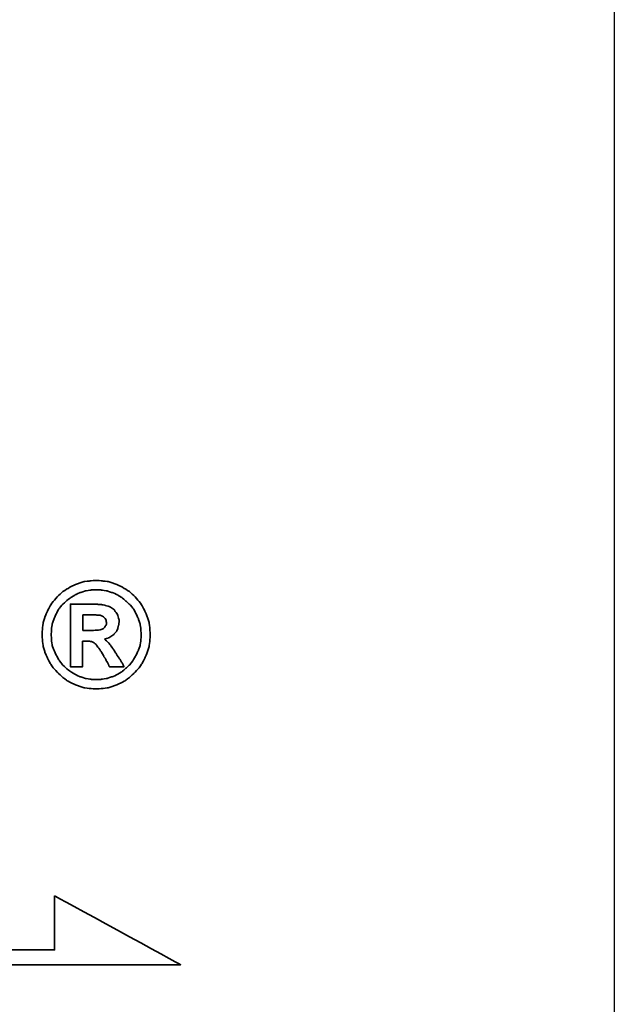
# Model space of a CAD drawing. Header units: millimetres. Extents: x 919 to 1303, y -220 to -56.
# Tile 46 of 48: x 1238.49 to 1247.64, y -177.45 to -162.3. Entities that reach past the tile are written whole.
import ezdxf

# ---------------------------------------------------------------- set-up
doc = ezdxf.new("R2010")
doc.units = ezdxf.units.MM
for name, color, linetype in [('DIM', 4, 'CONTINUOUS'), ('layer 1', 7, 'CONTINUOUS'), ('OUT', 3, 'CONTINUOUS')]:
    doc.layers.add(name, color=color, linetype=linetype)

# ---------------------------------------------------------------- blocks, each defined once
blk = doc.blocks.new('TBI MOTION logo(完整正式版)')
at = {"layer": 'layer 1', "color": 22, "lineweight": 35}
for points, knots in [([(81.20634, 4.98624), (81.20634, 4.98624), (81.18649, 5.32862), (81.18649, 5.32862), (81.18649, 5.32862), (81.18649, 5.32862), (81.13886, 5.66206), (81.13886, 5.66206), (81.13886, 5.66206), (81.13886, 5.66206), (81.04359, 5.97764), (81.04359, 5.97764), (81.04359, 5.97764), (81.04359, 5.97764), (80.91061, 6.29124), (80.91061, 6.29124), (80.91061, 6.29124), (80.91061, 6.29124), (80.75778, 6.58697), (80.75778, 6.58697), (80.75778, 6.58697), (80.75778, 6.58697), (80.5593, 6.85294), (80.5593, 6.85294), (80.5593, 6.85294), (80.5593, 6.85294), (80.33105, 7.1189), (80.33105, 7.1189), (80.33105, 7.1189), (80.33105, 7.1189), (80.09287, 7.33921), (80.09287, 7.33921), (80.09287, 7.33921), (80.09287, 7.33921), (79.815, 7.51982), (79.815, 7.51982), (79.815, 7.51982), (79.815, 7.51982), (79.51133, 7.69051), (79.51133, 7.69051), (79.51133, 7.69051), (79.51133, 7.69051), (79.19773, 7.8235), (79.19773, 7.8235), (79.19773, 7.8235), (79.19773, 7.8235), (78.88215, 7.91877), (78.88215, 7.91877), (78.88215, 7.91877), (78.88215, 7.91877), (78.54871, 7.95846), (78.54871, 7.95846), (78.54871, 7.95846), (78.54871, 7.95846), (78.21526, 7.98625), (78.21526, 7.98625), (78.21526, 7.98625), (78.21526, 7.98625), (77.87388, 7.95846), (77.87388, 7.95846), (77.87388, 7.95846), (77.87388, 7.95846), (77.54044, 7.91877), (77.54044, 7.91877), (77.54044, 7.91877), (77.54044, 7.91877), (77.22485, 7.8235), (77.22485, 7.8235), (77.22485, 7.8235), (77.22485, 7.8235), (76.91027, 7.69051), (76.91027, 7.69051), (76.91027, 7.69051), (76.91027, 7.69051), (76.6056, 7.51982), (76.6056, 7.51982), (76.6056, 7.51982), (76.6056, 7.51982), (76.32972, 7.33921), (76.32972, 7.33921), (76.32972, 7.33921), (76.32972, 7.33921), (76.09154, 7.1189), (76.09154, 7.1189), (76.09154, 7.1189), (76.09154, 7.1189), (75.86329, 6.85294), (75.86329, 6.85294), (75.86329, 6.85294), (75.86329, 6.85294), (75.66382, 6.58697), (75.66382, 6.58697), (75.66382, 6.58697), (75.66382, 6.58697), (75.51099, 6.29124), (75.51099, 6.29124), (75.51099, 6.29124), (75.51099, 6.29124), (75.37702, 5.97764), (75.37702, 5.97764), (75.37702, 5.97764), (75.37702, 5.97764), (75.28175, 5.66206), (75.28175, 5.66206), (75.28175, 5.66206), (75.28175, 5.66206), (75.23411, 5.32862), (75.23411, 5.32862), (75.23411, 5.32862), (75.23411, 5.32862), (75.21625, 4.98624), (75.21625, 4.98624), (75.21625, 4.98624), (75.21625, 4.98624), (75.23411, 4.6528), (75.23411, 4.6528), (75.23411, 4.6528), (75.23411, 4.6528), (75.28175, 4.32035), (75.28175, 4.32035), (75.28175, 4.32035), (75.28175, 4.32035), (75.37702, 3.99583), (75.37702, 3.99583), (75.37702, 3.99583), (75.37702, 3.99583), (75.51099, 3.68224), (75.51099, 3.68224), (75.51099, 3.68224), (75.51099, 3.68224), (75.66382, 3.38749), (75.66382, 3.38749), (75.66382, 3.38749), (75.66382, 3.38749), (75.86329, 3.10963), (75.86329, 3.10963), (75.86329, 3.10963), (75.86329, 3.10963), (76.09154, 2.87145), (76.09154, 2.87145), (76.09154, 2.87145), (76.09154, 2.87145), (76.32972, 2.6432), (76.32972, 2.6432), (76.32972, 2.6432), (76.32972, 2.6432), (76.6056, 2.43381), (76.6056, 2.43381), (76.6056, 2.43381), (76.6056, 2.43381), (76.91027, 2.27205), (76.91027, 2.27205), (76.91027, 2.27205), (76.91027, 2.27205), (77.22485, 2.13906), (77.22485, 2.13906), (77.22485, 2.13906), (77.22485, 2.13906), (77.54044, 2.0438), (77.54044, 2.0438), (77.54044, 2.0438), (77.54044, 2.0438), (77.87388, 1.99616), (77.87388, 1.99616), (77.87388, 1.99616), (77.87388, 1.99616), (78.21526, 1.97631), (78.21526, 1.97631), (78.21526, 1.97631), (78.21526, 1.97631), (78.54871, 1.99616), (78.54871, 1.99616), (78.54871, 1.99616), (78.54871, 1.99616), (78.88215, 2.0438), (78.88215, 2.0438), (78.88215, 2.0438), (78.88215, 2.0438), (79.19773, 2.13906), (79.19773, 2.13906), (79.19773, 2.13906), (79.19773, 2.13906), (79.51133, 2.27205), (79.51133, 2.27205), (79.51133, 2.27205), (79.51133, 2.27205), (79.815, 2.43381), (79.815, 2.43381), (79.815, 2.43381), (79.815, 2.43381), (80.09287, 2.6432), (80.09287, 2.6432), (80.09287, 2.6432), (80.09287, 2.6432), (80.33105, 2.87145), (80.33105, 2.87145), (80.33105, 2.87145), (80.33105, 2.87145), (80.5593, 3.10963), (80.5593, 3.10963), (80.5593, 3.10963), (80.5593, 3.10963), (80.75778, 3.38749), (80.75778, 3.38749), (80.75778, 3.38749), (80.75778, 3.38749), (80.91061, 3.68224), (80.91061, 3.68224), (80.91061, 3.68224), (80.91061, 3.68224), (81.04359, 3.99583), (81.04359, 3.99583), (81.04359, 3.99583), (81.04359, 3.99583), (81.13886, 4.32035), (81.13886, 4.32035), (81.13886, 4.32035), (81.13886, 4.32035), (81.18649, 4.6528), (81.18649, 4.6528), (81.18649, 4.6528), (81.18649, 4.6528), (81.20634, 4.98624), (81.20634, 4.98624)], [0, 0, 0, 0, 0.01785714, 0.01785714, 0.01785714, 0.01785715, 0.03571429, 0.03571429, 0.03571429, 0.0357143, 0.05357143, 0.05357143, 0.05357143, 0.05357144, 0.07142857, 0.07142857, 0.07142857, 0.07142858, 0.08928571, 0.08928571, 0.08928571, 0.08928572, 0.10714286, 0.10714286, 0.10714286, 0.10714287, 0.125, 0.125, 0.125, 0.12500001, 0.14285714, 0.14285714, 0.14285714, 0.14285715, 0.16071429, 0.16071429, 0.16071429, 0.1607143, 0.17857143, 0.17857143, 0.17857143, 0.17857144, 0.19642857, 0.19642857, 0.19642857, 0.19642858, 0.21428571, 0.21428571, 0.21428571, 0.21428572, 0.23214286, 0.23214286, 0.23214286, 0.23214287, 0.25, 0.25, 0.25, 0.25000001, 0.26785714, 0.26785714, 0.26785714, 0.26785715, 0.28571429, 0.28571429, 0.28571429, 0.2857143, 0.30357143, 0.30357143, 0.30357143, 0.30357144, 0.32142857, 0.32142857, 0.32142857, 0.32142858, 0.33928571, 0.33928571, 0.33928571, 0.33928572, 0.35714286, 0.35714286, 0.35714286, 0.35714287, 0.375, 0.375, 0.375, 0.37500001, 0.39285714, 0.39285714, 0.39285714, 0.39285715, 0.41071429, 0.41071429, 0.41071429, 0.4107143, 0.42857143, 0.42857143, 0.42857143, 0.42857144, 0.44642857, 0.44642857, 0.44642857, 0.44642858, 0.46428571, 0.46428571, 0.46428571, 0.46428572, 0.48214286, 0.48214286, 0.48214286, 0.48214287, 0.5, 0.5, 0.5, 0.50000001, 0.51785714, 0.51785714, 0.51785714, 0.51785715, 0.53571429, 0.53571429, 0.53571429, 0.5357143, 0.55357143, 0.55357143, 0.55357143, 0.55357144, 0.57142857, 0.57142857, 0.57142857, 0.57142858, 0.58928571, 0.58928571, 0.58928571, 0.58928572, 0.60714286, 0.60714286, 0.60714286, 0.60714287, 0.625, 0.625, 0.625, 0.62500001, 0.64285714, 0.64285714, 0.64285714, 0.64285715, 0.66071429, 0.66071429, 0.66071429, 0.6607143, 0.67857143, 0.67857143, 0.67857143, 0.67857144, 0.69642857, 0.69642857, 0.69642857, 0.69642858, 0.71428571, 0.71428571, 0.71428571, 0.71428572, 0.73214286, 0.73214286, 0.73214286, 0.73214287, 0.75, 0.75, 0.75, 0.75000001, 0.76785714, 0.76785714, 0.76785714, 0.76785715, 0.78571429, 0.78571429, 0.78571429, 0.7857143, 0.80357143, 0.80357143, 0.80357143, 0.80357144, 0.82142857, 0.82142857, 0.82142857, 0.82142858, 0.83928571, 0.83928571, 0.83928571, 0.83928572, 0.85714286, 0.85714286, 0.85714286, 0.85714287, 0.875, 0.875, 0.875, 0.87500001, 0.89285714, 0.89285714, 0.89285714, 0.89285715, 0.91071429, 0.91071429, 0.91071429, 0.9107143, 0.92857143, 0.92857143, 0.92857143, 0.92857144, 0.94642857, 0.94642857, 0.94642857, 0.94642858, 0.96428571, 0.96428571, 0.96428571, 0.96428572, 0.98214286, 0.98214286, 0.98214286, 0.98214287, 1, 1, 1, 1]), ([(80.71014, 4.98624), (80.71014, 4.98624), (80.69129, 5.29091), (80.69129, 5.29091), (80.69129, 5.29091), (80.69129, 5.29091), (80.64464, 5.57672), (80.64464, 5.57672), (80.64464, 5.57672), (80.64464, 5.57672), (80.54937, 5.87245), (80.54937, 5.87245), (80.54937, 5.87245), (80.54937, 5.87245), (80.41639, 6.14833), (80.41639, 6.14833), (80.41639, 6.14833), (80.41639, 6.14833), (80.27349, 6.41429), (80.27349, 6.41429), (80.27349, 6.41429), (80.27349, 6.41429), (80.08295, 6.64255), (80.08295, 6.64255), (80.08295, 6.64255), (80.08295, 6.64255), (79.86264, 6.84301), (79.86264, 6.84301), (79.86264, 6.84301), (79.86264, 6.84301), (79.63439, 7.03355), (79.63439, 7.03355), (79.63439, 7.03355), (79.63439, 7.03355), (79.37835, 7.1963), (79.37835, 7.1963), (79.37835, 7.1963), (79.37835, 7.1963), (79.10246, 7.30944), (79.10246, 7.30944), (79.10246, 7.30944), (79.10246, 7.30944), (78.81665, 7.40471), (78.81665, 7.40471), (78.81665, 7.40471), (78.81665, 7.40471), (78.511, 7.45234), (78.511, 7.45234), (78.511, 7.45234), (78.511, 7.45234), (78.21526, 7.47219), (78.21526, 7.47219), (78.21526, 7.47219), (78.21526, 7.47219), (77.9106, 7.45234), (77.9106, 7.45234), (77.9106, 7.45234), (77.9106, 7.45234), (77.61685, 7.40471), (77.61685, 7.40471), (77.61685, 7.40471), (77.61685, 7.40471), (77.32012, 7.30944), (77.32012, 7.30944), (77.32012, 7.30944), (77.32012, 7.30944), (77.06309, 7.1963), (77.06309, 7.1963), (77.06309, 7.1963), (77.06309, 7.1963), (76.80606, 7.03355), (76.80606, 7.03355), (76.80606, 7.03355), (76.80606, 7.03355), (76.55797, 6.84301), (76.55797, 6.84301), (76.55797, 6.84301), (76.55797, 6.84301), (76.34063, 6.64255), (76.34063, 6.64255), (76.34063, 6.64255), (76.34063, 6.64255), (76.1491, 6.41429), (76.1491, 6.41429), (76.1491, 6.41429), (76.1491, 6.41429), (76.0062, 6.14833), (76.0062, 6.14833), (76.0062, 6.14833), (76.0062, 6.14833), (75.88314, 5.87245), (75.88314, 5.87245), (75.88314, 5.87245), (75.88314, 5.87245), (75.77794, 5.57672), (75.77794, 5.57672), (75.77794, 5.57672), (75.77794, 5.57672), (75.73924, 5.29091), (75.73924, 5.29091), (75.73924, 5.29091), (75.73924, 5.29091), (75.72039, 4.98624), (75.72039, 4.98624), (75.72039, 4.98624), (75.72039, 4.98624), (75.73924, 4.67165), (75.73924, 4.67165), (75.73924, 4.67165), (75.73924, 4.67165), (75.77794, 4.37791), (75.77794, 4.37791), (75.77794, 4.37791), (75.77794, 4.37791), (75.88314, 4.10102), (75.88314, 4.10102), (75.88314, 4.10102), (75.88314, 4.10102), (76.0062, 3.83407), (76.0062, 3.83407), (76.0062, 3.83407), (76.0062, 3.83407), (76.15902, 3.56811), (76.15902, 3.56811), (76.15902, 3.56811), (76.15902, 3.56811), (76.34063, 3.32001), (76.34063, 3.32001), (76.34063, 3.32001), (76.34063, 3.32001), (76.55797, 3.11955), (76.55797, 3.11955), (76.55797, 3.11955), (76.55797, 3.11955), (76.80606, 2.92901), (76.80606, 2.92901), (76.80606, 2.92901), (76.80606, 2.92901), (77.06309, 2.76725), (77.06309, 2.76725), (77.06309, 2.76725), (77.06309, 2.76725), (77.32012, 2.65412), (77.32012, 2.65412), (77.32012, 2.65412), (77.32012, 2.65412), (77.61685, 2.55786), (77.61685, 2.55786), (77.61685, 2.55786), (77.61685, 2.55786), (77.9106, 2.51022), (77.9106, 2.51022), (77.9106, 2.51022), (77.9106, 2.51022), (78.21526, 2.49137), (78.21526, 2.49137), (78.21526, 2.49137), (78.21526, 2.49137), (78.511, 2.51022), (78.511, 2.51022), (78.511, 2.51022), (78.511, 2.51022), (78.81665, 2.55786), (78.81665, 2.55786), (78.81665, 2.55786), (78.81665, 2.55786), (79.10246, 2.65412), (79.10246, 2.65412), (79.10246, 2.65412), (79.10246, 2.65412), (79.37835, 2.76725), (79.37835, 2.76725), (79.37835, 2.76725), (79.37835, 2.76725), (79.63439, 2.92901), (79.63439, 2.92901), (79.63439, 2.92901), (79.63439, 2.92901), (79.86264, 3.11955), (79.86264, 3.11955), (79.86264, 3.11955), (79.86264, 3.11955), (80.08295, 3.32001), (80.08295, 3.32001), (80.08295, 3.32001), (80.08295, 3.32001), (80.26356, 3.56811), (80.26356, 3.56811), (80.26356, 3.56811), (80.26356, 3.56811), (80.41639, 3.83407), (80.41639, 3.83407), (80.41639, 3.83407), (80.41639, 3.83407), (80.54937, 4.10102), (80.54937, 4.10102), (80.54937, 4.10102), (80.54937, 4.10102), (80.64464, 4.37791), (80.64464, 4.37791), (80.64464, 4.37791), (80.64464, 4.37791), (80.69129, 4.67165), (80.69129, 4.67165), (80.69129, 4.67165), (80.69129, 4.67165), (80.71014, 4.98624), (80.71014, 4.98624)], [0, 0, 0, 0, 0.01923077, 0.01923077, 0.01923077, 0.01923078, 0.03846154, 0.03846154, 0.03846154, 0.03846155, 0.05769231, 0.05769231, 0.05769231, 0.05769232, 0.07692308, 0.07692308, 0.07692308, 0.07692309, 0.09615385, 0.09615385, 0.09615385, 0.09615386, 0.11538462, 0.11538462, 0.11538462, 0.11538463, 0.13461538, 0.13461538, 0.13461538, 0.13461539, 0.15384615, 0.15384615, 0.15384615, 0.15384616, 0.17307692, 0.17307692, 0.17307692, 0.17307693, 0.19230769, 0.19230769, 0.19230769, 0.1923077, 0.21153846, 0.21153846, 0.21153846, 0.21153847, 0.23076923, 0.23076923, 0.23076923, 0.23076924, 0.25, 0.25, 0.25, 0.25000001, 0.26923077, 0.26923077, 0.26923077, 0.26923078, 0.28846154, 0.28846154, 0.28846154, 0.28846155, 0.30769231, 0.30769231, 0.30769231, 0.30769232, 0.32692308, 0.32692308, 0.32692308, 0.32692309, 0.34615385, 0.34615385, 0.34615385, 0.34615386, 0.36538462, 0.36538462, 0.36538462, 0.36538463, 0.38461538, 0.38461538, 0.38461538, 0.38461539, 0.40384615, 0.40384615, 0.40384615, 0.40384616, 0.42307692, 0.42307692, 0.42307692, 0.42307693, 0.44230769, 0.44230769, 0.44230769, 0.4423077, 0.46153846, 0.46153846, 0.46153846, 0.46153847, 0.48076923, 0.48076923, 0.48076923, 0.48076924, 0.5, 0.5, 0.5, 0.50000001, 0.51923077, 0.51923077, 0.51923077, 0.51923078, 0.53846154, 0.53846154, 0.53846154, 0.53846155, 0.55769231, 0.55769231, 0.55769231, 0.55769232, 0.57692308, 0.57692308, 0.57692308, 0.57692309, 0.59615385, 0.59615385, 0.59615385, 0.59615386, 0.61538462, 0.61538462, 0.61538462, 0.61538463, 0.63461538, 0.63461538, 0.63461538, 0.63461539, 0.65384615, 0.65384615, 0.65384615, 0.65384616, 0.67307692, 0.67307692, 0.67307692, 0.67307693, 0.69230769, 0.69230769, 0.69230769, 0.6923077, 0.71153846, 0.71153846, 0.71153846, 0.71153847, 0.73076923, 0.73076923, 0.73076923, 0.73076924, 0.75, 0.75, 0.75, 0.75000001, 0.76923077, 0.76923077, 0.76923077, 0.76923078, 0.78846154, 0.78846154, 0.78846154, 0.78846155, 0.80769231, 0.80769231, 0.80769231, 0.80769232, 0.82692308, 0.82692308, 0.82692308, 0.82692309, 0.84615385, 0.84615385, 0.84615385, 0.84615386, 0.86538462, 0.86538462, 0.86538462, 0.86538463, 0.88461538, 0.88461538, 0.88461538, 0.88461539, 0.90384615, 0.90384615, 0.90384615, 0.90384616, 0.92307692, 0.92307692, 0.92307692, 0.92307693, 0.94230769, 0.94230769, 0.94230769, 0.9423077, 0.96153846, 0.96153846, 0.96153846, 0.96153847, 0.98076923, 0.98076923, 0.98076923, 0.98076924, 1, 1, 1, 1]), ([(76.78721, 3.2823), (76.78721, 3.2823), (76.78721, 3.32001), (76.78721, 3.32001), (76.78721, 3.32001), (76.78721, 3.32001), (76.78721, 3.42422), (76.78721, 3.42422), (76.78721, 3.42422), (76.78721, 3.42422), (76.78721, 3.59689), (76.78721, 3.59689), (76.78721, 3.59689), (76.78721, 3.59689), (76.78721, 3.80529), (76.78721, 3.80529), (76.78721, 3.80529), (76.78721, 3.80529), (76.78721, 4.0524), (76.78721, 4.0524), (76.78721, 4.0524), (76.78721, 4.0524), (76.78721, 4.32035), (76.78721, 4.32035), (76.78721, 4.32035), (76.78721, 4.32035), (76.78721, 4.92868), (76.78721, 4.92868), (76.78721, 4.92868), (76.78721, 4.92868), (76.78721, 5.53801), (76.78721, 5.53801), (76.78721, 5.53801), (76.78721, 5.53801), (76.78721, 5.82482), (76.78721, 5.82482), (76.78721, 5.82482), (76.78721, 5.82482), (76.78721, 6.07291), (76.78721, 6.07291), (76.78721, 6.07291), (76.78721, 6.07291), (76.78721, 6.30017), (76.78721, 6.30017), (76.78721, 6.30017), (76.78721, 6.30017), (76.78721, 6.45399), (76.78721, 6.45399), (76.78721, 6.45399), (76.78721, 6.45399), (76.78721, 6.5572), (76.78721, 6.5572), (76.78721, 6.5572), (76.78721, 6.5572), (76.78721, 6.59689), (76.78721, 6.59689), (76.78721, 6.59689), (76.78721, 6.59689), (76.78721, 6.67232), (76.78721, 6.67232), (76.78721, 6.67232), (76.78721, 6.67232), (76.8537, 6.67232), (76.8537, 6.67232), (76.8537, 6.67232), (76.8537, 6.67232), (76.87355, 6.67232), (76.87355, 6.67232), (76.87355, 6.67232), (76.87355, 6.67232), (76.91027, 6.67232), (76.91027, 6.67232), (76.91027, 6.67232), (76.91027, 6.67232), (77.04424, 6.67232), (77.04424, 6.67232), (77.04424, 6.67232), (77.04424, 6.67232), (77.22485, 6.67232), (77.22485, 6.67232), (77.22485, 6.67232), (77.22485, 6.67232), (77.43524, 6.67232), (77.43524, 6.67232), (77.43524, 6.67232), (77.43524, 6.67232), (77.65357, 6.67232), (77.65357, 6.67232), (77.65357, 6.67232), (77.65357, 6.67232), (77.82625, 6.67232), (77.82625, 6.67232), (77.82625, 6.67232), (77.82625, 6.67232), (77.94037, 6.67232), (77.94037, 6.67232), (77.94037, 6.67232), (77.94037, 6.67232), (77.97709, 6.67232), (77.97709, 6.67232), (77.97709, 6.67232), (77.97709, 6.67232), (77.99694, 6.67232), (77.99694, 6.67232), (77.99694, 6.67232), (77.99694, 6.67232), (78.00686, 6.67232), (78.00686, 6.67232), (78.00686, 6.67232), (78.00686, 6.67232), (78.28275, 6.6624), (78.28275, 6.6624), (78.28275, 6.6624), (78.28275, 6.6624), (78.50107, 6.64255), (78.50107, 6.64255), (78.50107, 6.64255), (78.50107, 6.64255), (78.511, 6.64255), (78.511, 6.64255), (78.511, 6.64255), (78.511, 6.64255), (78.70154, 6.61476), (78.70154, 6.61476), (78.70154, 6.61476), (78.70154, 6.61476), (78.70154, 6.60483), (78.70154, 6.60483), (78.70154, 6.60483), (78.70154, 6.60483), (78.86429, 6.56713), (78.86429, 6.56713), (78.86429, 6.56713), (78.86429, 6.56713), (78.87223, 6.56713), (78.87223, 6.56713), (78.87223, 6.56713), (78.87223, 6.56713), (78.99727, 6.51056), (78.99727, 6.51056), (78.99727, 6.51056), (78.99727, 6.51056), (79.00719, 6.51056), (79.00719, 6.51056), (79.00719, 6.51056), (79.00719, 6.51056), (79.00719, 6.50162), (79.00719, 6.50162), (79.00719, 6.50162), (79.00719, 6.50162), (79.1104, 6.43415), (79.1104, 6.43415), (79.1104, 6.43415), (79.1104, 6.43415), (79.12132, 6.43415), (79.12132, 6.43415), (79.12132, 6.43415), (79.12132, 6.43415), (79.22552, 6.34781), (79.22552, 6.34781), (79.22552, 6.34781), (79.22552, 6.34781), (79.23544, 6.33888), (79.23544, 6.33888), (79.23544, 6.33888), (79.23544, 6.33888), (79.23544, 6.32895), (79.23544, 6.32895), (79.23544, 6.32895), (79.23544, 6.32895), (79.31087, 6.21483), (79.31087, 6.21483), (79.31087, 6.21483), (79.31087, 6.21483), (79.38629, 6.1007), (79.38629, 6.1007), (79.38629, 6.1007), (79.38629, 6.1007), (79.3972, 6.1007), (79.3972, 6.1007), (79.3972, 6.1007), (79.3972, 6.1007), (79.3972, 6.09078), (79.3972, 6.09078), (79.3972, 6.09078), (79.3972, 6.09078), (79.43392, 5.97764), (79.43392, 5.97764), (79.43392, 5.97764), (79.43392, 5.97764), (79.43392, 5.96772), (79.43392, 5.96772), (79.43392, 5.96772), (79.43392, 5.96772), (79.47362, 5.83474), (79.47362, 5.83474), (79.47362, 5.83474), (79.47362, 5.83474), (79.48156, 5.82482), (79.48156, 5.82482), (79.48156, 5.82482), (79.48156, 5.82482), (79.48156, 5.69977), (79.48156, 5.69977), (79.48156, 5.69977), (79.48156, 5.69977), (79.48156, 5.69183), (79.48156, 5.69183), (79.48156, 5.69183), (79.48156, 5.69183), (79.4637, 5.51915), (79.4637, 5.51915), (79.4637, 5.51915), (79.4637, 5.51915), (79.4637, 5.51122), (79.4637, 5.51122), (79.4637, 5.51122), (79.4637, 5.51122), (79.45377, 5.51122), (79.45377, 5.51122), (79.45377, 5.51122), (79.45377, 5.51122), (79.41507, 5.34847), (79.41507, 5.34847), (79.41507, 5.34847), (79.41507, 5.34847), (79.41507, 5.33854), (79.41507, 5.33854), (79.41507, 5.33854), (79.41507, 5.33854), (79.41507, 5.32862), (79.41507, 5.32862), (79.41507, 5.32862), (79.41507, 5.32862), (79.33865, 5.16785), (79.33865, 5.16785), (79.33865, 5.16785), (79.33865, 5.16785), (79.33071, 5.15693), (79.33071, 5.15693), (79.33071, 5.15693), (79.33071, 5.15693), (79.2156, 5.02495), (79.2156, 5.02495), (79.2156, 5.02495), (79.2156, 5.02495), (79.20567, 5.01502), (79.20567, 5.01502), (79.20567, 5.01502), (79.20567, 5.01502), (79.05483, 4.89991), (79.05483, 4.89991), (79.05483, 4.89991), (79.05483, 4.89991), (79.04491, 4.89197), (79.04491, 4.89197), (79.04491, 4.89197), (79.04491, 4.89197), (78.89208, 4.7967), (78.89208, 4.7967), (78.89208, 4.7967), (78.89208, 4.7967), (78.88215, 4.7967), (78.88215, 4.7967), (78.88215, 4.7967), (78.88215, 4.7967), (78.69161, 4.73913), (78.69161, 4.73913), (78.69161, 4.73913), (78.69161, 4.73913), (78.68169, 4.73913), (78.68169, 4.73913), (78.68169, 4.73913), (78.68169, 4.73913), (78.68169, 4.72921), (78.68169, 4.72921), (78.68169, 4.72921), (78.68169, 4.72921), (78.78688, 4.63394), (78.78688, 4.63394), (78.78688, 4.63394), (78.78688, 4.63394), (78.902, 4.52875), (78.902, 4.52875), (78.902, 4.52875), (78.902, 4.52875), (78.91093, 4.52081), (78.91093, 4.52081), (78.91093, 4.52081), (78.91093, 4.52081), (79.02506, 4.36798), (79.02506, 4.36798), (79.02506, 4.36798), (79.02506, 4.36798), (79.1501, 4.1953), (79.1501, 4.1953), (79.1501, 4.1953), (79.1501, 4.1953), (79.1501, 4.18736), (79.1501, 4.18736), (79.1501, 4.18736), (79.1501, 4.18736), (79.29201, 3.96705), (79.29201, 3.96705), (79.29201, 3.96705), (79.29201, 3.96705), (79.31087, 3.93828), (79.31087, 3.93828), (79.31087, 3.93828), (79.31087, 3.93828), (79.32079, 3.93828), (79.32079, 3.93828), (79.32079, 3.93828), (79.32079, 3.93828), (79.3585, 3.87178), (79.3585, 3.87178), (79.3585, 3.87178), (79.3585, 3.87178), (79.50141, 3.64353), (79.50141, 3.64353), (79.50141, 3.64353), (79.50141, 3.64353), (79.51133, 3.64353), (79.51133, 3.64353), (79.51133, 3.64353), (79.51133, 3.64353), (79.64431, 3.41528), (79.64431, 3.41528), (79.64431, 3.41528), (79.64431, 3.41528), (79.68202, 3.3478), (79.68202, 3.3478), (79.68202, 3.3478), (79.68202, 3.3478), (79.70187, 3.31009), (79.70187, 3.31009), (79.70187, 3.31009), (79.70187, 3.31009), (79.7495, 3.2049), (79.7495, 3.2049), (79.7495, 3.2049), (79.7495, 3.2049), (79.64431, 3.2049), (79.64431, 3.2049), (79.64431, 3.2049), (79.64431, 3.2049), (79.62546, 3.2049), (79.62546, 3.2049), (79.62546, 3.2049), (79.62546, 3.2049), (79.53912, 3.2049), (79.53912, 3.2049), (79.53912, 3.2049), (79.53912, 3.2049), (79.31087, 3.2049), (79.31087, 3.2049), (79.31087, 3.2049), (79.31087, 3.2049), (79.08262, 3.2049), (79.08262, 3.2049), (79.08262, 3.2049), (79.08262, 3.2049), (79.00719, 3.2049), (79.00719, 3.2049), (79.00719, 3.2049), (79.00719, 3.2049), (78.98735, 3.2049), (78.98735, 3.2049), (78.98735, 3.2049), (78.98735, 3.2049), (78.94964, 3.2049), (78.94964, 3.2049), (78.94964, 3.2049), (78.94964, 3.2049), (78.92979, 3.24459), (78.92979, 3.24459), (78.92979, 3.24459), (78.92979, 3.24459), (78.91093, 3.2823), (78.91093, 3.2823), (78.91093, 3.2823), (78.91093, 3.2823), (78.91093, 3.29223), (78.91093, 3.29223), (78.91093, 3.29223), (78.91093, 3.29223), (78.89208, 3.3478), (78.89208, 3.3478), (78.89208, 3.3478), (78.89208, 3.3478), (78.78688, 3.52048), (78.78688, 3.52048), (78.78688, 3.52048), (78.78688, 3.52048), (78.69161, 3.7001), (78.69161, 3.7001), (78.69161, 3.7001), (78.69161, 3.7001), (78.6539, 3.7388), (78.6539, 3.7388), (78.6539, 3.7388), (78.6539, 3.7388), (78.64398, 3.74873), (78.64398, 3.74873), (78.64398, 3.74873), (78.64398, 3.74873), (78.64398, 3.75766), (78.64398, 3.75766), (78.64398, 3.75766), (78.64398, 3.75766), (78.63405, 3.78644), (78.63405, 3.78644), (78.63405, 3.78644), (78.63405, 3.78644), (78.48321, 4.04347), (78.48321, 4.04347), (78.48321, 4.04347), (78.48321, 4.04347), (78.33038, 4.2618), (78.33038, 4.2618), (78.33038, 4.2618), (78.33038, 4.2618), (78.20732, 4.43447), (78.20732, 4.43447), (78.20732, 4.43447), (78.20732, 4.43447), (78.09221, 4.52081), (78.09221, 4.52081), (78.09221, 4.52081), (78.09221, 4.52081), (78.02472, 4.56845), (78.02472, 4.56845), (78.02472, 4.56845), (78.02472, 4.56845), (77.9493, 4.60616), (77.9493, 4.60616), (77.9493, 4.60616), (77.9493, 4.60616), (77.8451, 4.61608), (77.8451, 4.61608), (77.8451, 4.61608), (77.8451, 4.61608), (77.71113, 4.61608), (77.71113, 4.61608), (77.71113, 4.61608), (77.71113, 4.61608), (77.69128, 4.61608), (77.69128, 4.61608), (77.69128, 4.61608), (77.69128, 4.61608), (77.67342, 4.61608), (77.67342, 4.61608), (77.67342, 4.61608), (77.67342, 4.61608), (77.5583, 4.61608), (77.5583, 4.61608), (77.5583, 4.61608), (77.5583, 4.61608), (77.46303, 4.61608), (77.46303, 4.61608), (77.46303, 4.61608), (77.46303, 4.61608), (77.46303, 4.54761), (77.46303, 4.54761), (77.46303, 4.54761), (77.46303, 4.54761), (77.46303, 4.47318), (77.46303, 4.47318), (77.46303, 4.47318), (77.46303, 4.47318), (77.46303, 4.24294), (77.46303, 4.24294), (77.46303, 4.24294), (77.46303, 4.24294), (77.46303, 3.99583), (77.46303, 3.99583), (77.46303, 3.99583), (77.46303, 3.99583), (77.46303, 3.72888), (77.46303, 3.72888), (77.46303, 3.72888), (77.46303, 3.72888), (77.46303, 3.51055), (77.46303, 3.51055), (77.46303, 3.51055), (77.46303, 3.51055), (77.46303, 3.42422), (77.46303, 3.42422), (77.46303, 3.42422), (77.46303, 3.42422), (77.46303, 3.35773), (77.46303, 3.35773), (77.46303, 3.35773), (77.46303, 3.35773), (77.46303, 3.30017), (77.46303, 3.30017), (77.46303, 3.30017), (77.46303, 3.30017), (77.46303, 3.2823), (77.46303, 3.2823), (77.46303, 3.2823), (77.46303, 3.2823), (77.46303, 3.2049), (77.46303, 3.2049), (77.46303, 3.2049), (77.46303, 3.2049), (77.39753, 3.2049), (77.39753, 3.2049), (77.39753, 3.2049), (77.39753, 3.2049), (77.37768, 3.2049), (77.37768, 3.2049), (77.37768, 3.2049), (77.37768, 3.2049), (77.32012, 3.2049), (77.32012, 3.2049), (77.32012, 3.2049), (77.32012, 3.2049), (77.12165, 3.2049), (77.12165, 3.2049), (77.12165, 3.2049), (77.12165, 3.2049), (76.94897, 3.2049), (76.94897, 3.2049), (76.94897, 3.2049), (76.94897, 3.2049), (76.8924, 3.2049), (76.8924, 3.2049), (76.8924, 3.2049), (76.8924, 3.2049), (76.8537, 3.2049), (76.8537, 3.2049), (76.8537, 3.2049), (76.8537, 3.2049), (76.78721, 3.2049), (76.78721, 3.2049), (76.78721, 3.2049), (76.78721, 3.2049), (76.78721, 3.2823), (76.78721, 3.2823)], [0, 0, 0, 0, 0.00740741, 0.00740741, 0.00740741, 0.00740742, 0.01481481, 0.01481481, 0.01481481, 0.01481482, 0.02222222, 0.02222222, 0.02222222, 0.02222223, 0.02962963, 0.02962963, 0.02962963, 0.02962964, 0.03703704, 0.03703704, 0.03703704, 0.03703705, 0.04444444, 0.04444444, 0.04444444, 0.04444445, 0.05185185, 0.05185185, 0.05185185, 0.05185186, 0.05925926, 0.05925926, 0.05925926, 0.05925927, 0.06666667, 0.06666667, 0.06666667, 0.06666668, 0.07407407, 0.07407407, 0.07407407, 0.07407408, 0.08148148, 0.08148148, 0.08148148, 0.08148149, 0.08888889, 0.08888889, 0.08888889, 0.0888889, 0.0962963, 0.0962963, 0.0962963, 0.09629631, 0.1037037, 0.1037037, 0.1037037, 0.10370371, 0.11111111, 0.11111111, 0.11111111, 0.11111112, 0.11851852, 0.11851852, 0.11851852, 0.11851853, 0.12592593, 0.12592593, 0.12592593, 0.12592594, 0.13333333, 0.13333333, 0.13333333, 0.13333334, 0.14074074, 0.14074074, 0.14074074, 0.14074075, 0.14814815, 0.14814815, 0.14814815, 0.14814816, 0.15555556, 0.15555556, 0.15555556, 0.15555557, 0.16296296, 0.16296296, 0.16296296, 0.16296297, 0.17037037, 0.17037037, 0.17037037, 0.17037038, 0.17777778, 0.17777778, 0.17777778, 0.17777779, 0.18518519, 0.18518519, 0.18518519, 0.1851852, 0.19259259, 0.19259259, 0.19259259, 0.1925926, 0.2, 0.2, 0.2, 0.20000001, 0.20740741, 0.20740741, 0.20740741, 0.20740742, 0.21481481, 0.21481481, 0.21481481, 0.21481482, 0.22222222, 0.22222222, 0.22222222, 0.22222223, 0.22962963, 0.22962963, 0.22962963, 0.22962964, 0.23703704, 0.23703704, 0.23703704, 0.23703705, 0.24444444, 0.24444444, 0.24444444, 0.24444445, 0.25185185, 0.25185185, 0.25185185, 0.25185186, 0.25925926, 0.25925926, 0.25925926, 0.25925927, 0.26666667, 0.26666667, 0.26666667, 0.26666668, 0.27407407, 0.27407407, 0.27407407, 0.27407408, 0.28148148, 0.28148148, 0.28148148, 0.28148149, 0.28888889, 0.28888889, 0.28888889, 0.2888889, 0.2962963, 0.2962963, 0.2962963, 0.29629631, 0.3037037, 0.3037037, 0.3037037, 0.30370371, 0.31111111, 0.31111111, 0.31111111, 0.31111112, 0.31851852, 0.31851852, 0.31851852, 0.31851853, 0.32592593, 0.32592593, 0.32592593, 0.32592594, 0.33333333, 0.33333333, 0.33333333, 0.33333334, 0.34074074, 0.34074074, 0.34074074, 0.34074075, 0.34814815, 0.34814815, 0.34814815, 0.34814816, 0.35555556, 0.35555556, 0.35555556, 0.35555557, 0.36296296, 0.36296296, 0.36296296, 0.36296297, 0.37037037, 0.37037037, 0.37037037, 0.37037038, 0.37777778, 0.37777778, 0.37777778, 0.37777779, 0.38518519, 0.38518519, 0.38518519, 0.3851852, 0.39259259, 0.39259259, 0.39259259, 0.3925926, 0.4, 0.4, 0.4, 0.40000001, 0.40740741, 0.40740741, 0.40740741, 0.40740742, 0.41481481, 0.41481481, 0.41481481, 0.41481482, 0.42222222, 0.42222222, 0.42222222, 0.42222223, 0.42962963, 0.42962963, 0.42962963, 0.42962964, 0.43703704, 0.43703704, 0.43703704, 0.43703705, 0.44444444, 0.44444444, 0.44444444, 0.44444445, 0.45185185, 0.45185185, 0.45185185, 0.45185186, 0.45925926, 0.45925926, 0.45925926, 0.45925927, 0.46666667, 0.46666667, 0.46666667, 0.46666668, 0.47407407, 0.47407407, 0.47407407, 0.47407408, 0.48148148, 0.48148148, 0.48148148, 0.48148149, 0.48888889, 0.48888889, 0.48888889, 0.4888889, 0.4962963, 0.4962963, 0.4962963, 0.49629631, 0.5037037, 0.5037037, 0.5037037, 0.50370371, 0.51111111, 0.51111111, 0.51111111, 0.51111112, 0.51851852, 0.51851852, 0.51851852, 0.51851853, 0.52592593, 0.52592593, 0.52592593, 0.52592594, 0.53333333, 0.53333333, 0.53333333, 0.53333334, 0.54074074, 0.54074074, 0.54074074, 0.54074075, 0.54814815, 0.54814815, 0.54814815, 0.54814816, 0.55555556, 0.55555556, 0.55555556, 0.55555557, 0.56296296, 0.56296296, 0.56296296, 0.56296297, 0.57037037, 0.57037037, 0.57037037, 0.57037038, 0.57777778, 0.57777778, 0.57777778, 0.57777779, 0.58518519, 0.58518519, 0.58518519, 0.5851852, 0.59259259, 0.59259259, 0.59259259, 0.5925926, 0.6, 0.6, 0.6, 0.60000001, 0.60740741, 0.60740741, 0.60740741, 0.60740742, 0.61481481, 0.61481481, 0.61481481, 0.61481482, 0.62222222, 0.62222222, 0.62222222, 0.62222223, 0.62962963, 0.62962963, 0.62962963, 0.62962964, 0.63703704, 0.63703704, 0.63703704, 0.63703705, 0.64444444, 0.64444444, 0.64444444, 0.64444445, 0.65185185, 0.65185185, 0.65185185, 0.65185186, 0.65925926, 0.65925926, 0.65925926, 0.65925927, 0.66666667, 0.66666667, 0.66666667, 0.66666668, 0.67407407, 0.67407407, 0.67407407, 0.67407408, 0.68148148, 0.68148148, 0.68148148, 0.68148149, 0.68888889, 0.68888889, 0.68888889, 0.6888889, 0.6962963, 0.6962963, 0.6962963, 0.69629631, 0.7037037, 0.7037037, 0.7037037, 0.70370371, 0.71111111, 0.71111111, 0.71111111, 0.71111112, 0.71851852, 0.71851852, 0.71851852, 0.71851853, 0.72592593, 0.72592593, 0.72592593, 0.72592594, 0.73333333, 0.73333333, 0.73333333, 0.73333334, 0.74074074, 0.74074074, 0.74074074, 0.74074075, 0.74814815, 0.74814815, 0.74814815, 0.74814816, 0.75555556, 0.75555556, 0.75555556, 0.75555557, 0.76296296, 0.76296296, 0.76296296, 0.76296297, 0.77037037, 0.77037037, 0.77037037, 0.77037038, 0.77777778, 0.77777778, 0.77777778, 0.77777779, 0.78518519, 0.78518519, 0.78518519, 0.7851852, 0.79259259, 0.79259259, 0.79259259, 0.7925926, 0.8, 0.8, 0.8, 0.80000001, 0.80740741, 0.80740741, 0.80740741, 0.80740742, 0.81481481, 0.81481481, 0.81481481, 0.81481482, 0.82222222, 0.82222222, 0.82222222, 0.82222223, 0.82962963, 0.82962963, 0.82962963, 0.82962964, 0.83703704, 0.83703704, 0.83703704, 0.83703705, 0.84444444, 0.84444444, 0.84444444, 0.84444445, 0.85185185, 0.85185185, 0.85185185, 0.85185186, 0.85925926, 0.85925926, 0.85925926, 0.85925927, 0.86666667, 0.86666667, 0.86666667, 0.86666668, 0.87407407, 0.87407407, 0.87407407, 0.87407408, 0.88148148, 0.88148148, 0.88148148, 0.88148149, 0.88888889, 0.88888889, 0.88888889, 0.8888889, 0.8962963, 0.8962963, 0.8962963, 0.89629631, 0.9037037, 0.9037037, 0.9037037, 0.90370371, 0.91111111, 0.91111111, 0.91111111, 0.91111112, 0.91851852, 0.91851852, 0.91851852, 0.91851853, 0.92592593, 0.92592593, 0.92592593, 0.92592594, 0.93333333, 0.93333333, 0.93333333, 0.93333334, 0.94074074, 0.94074074, 0.94074074, 0.94074075, 0.94814815, 0.94814815, 0.94814815, 0.94814816, 0.95555556, 0.95555556, 0.95555556, 0.95555557, 0.96296296, 0.96296296, 0.96296296, 0.96296297, 0.97037037, 0.97037037, 0.97037037, 0.97037038, 0.97777778, 0.97777778, 0.97777778, 0.97777779, 0.98518519, 0.98518519, 0.98518519, 0.9851852, 0.99259259, 0.99259259, 0.99259259, 0.9925926, 1, 1, 1, 1]), ([(77.48288, 6.07291), (77.48288, 6.07291), (77.48288, 5.99551), (77.48288, 5.99551), (77.48288, 5.99551), (77.48288, 5.99551), (77.48288, 5.82482), (77.48288, 5.82482), (77.48288, 5.82482), (77.48288, 5.82482), (77.48288, 5.63328), (77.48288, 5.63328), (77.48288, 5.63328), (77.48288, 5.63328), (77.48288, 5.46358), (77.48288, 5.46358), (77.48288, 5.46358), (77.48288, 5.46358), (77.48288, 5.29091), (77.48288, 5.29091), (77.48288, 5.29091), (77.48288, 5.29091), (77.48288, 5.21449), (77.48288, 5.21449), (77.48288, 5.21449), (77.48288, 5.21449), (77.50074, 5.21449), (77.50074, 5.21449), (77.50074, 5.21449), (77.50074, 5.21449), (77.71113, 5.21449), (77.71113, 5.21449), (77.71113, 5.21449), (77.71113, 5.21449), (77.94037, 5.21449), (77.94037, 5.21449), (77.94037, 5.21449), (77.94037, 5.21449), (78.01579, 5.21449), (78.01579, 5.21449), (78.01579, 5.21449), (78.01579, 5.21449), (78.03465, 5.21449), (78.03465, 5.21449), (78.03465, 5.21449), (78.03465, 5.21449), (78.2629, 5.23335), (78.2629, 5.23335), (78.2629, 5.23335), (78.2629, 5.23335), (78.42565, 5.24327), (78.42565, 5.24327), (78.42565, 5.24327), (78.42565, 5.24327), (78.54871, 5.28098), (78.54871, 5.28098), (78.54871, 5.28098), (78.54871, 5.28098), (78.62611, 5.32862), (78.62611, 5.32862), (78.62611, 5.32862), (78.62611, 5.32862), (78.69161, 5.40503), (78.69161, 5.40503), (78.69161, 5.40503), (78.69161, 5.40503), (78.73925, 5.48145), (78.73925, 5.48145), (78.73925, 5.48145), (78.73925, 5.48145), (78.77696, 5.55885), (78.77696, 5.55885), (78.77696, 5.55885), (78.77696, 5.55885), (78.77696, 5.65214), (78.77696, 5.65214), (78.77696, 5.65214), (78.77696, 5.65214), (78.76902, 5.76726), (78.76902, 5.76726), (78.76902, 5.76726), (78.76902, 5.76726), (78.71146, 5.87245), (78.71146, 5.87245), (78.71146, 5.87245), (78.71146, 5.87245), (78.62611, 5.96772), (78.62611, 5.96772), (78.62611, 5.96772), (78.62611, 5.96772), (78.511, 6.02528), (78.511, 6.02528), (78.511, 6.02528), (78.511, 6.02528), (78.44451, 6.05306), (78.44451, 6.05306), (78.44451, 6.05306), (78.44451, 6.05306), (78.32046, 6.06299), (78.32046, 6.06299), (78.32046, 6.06299), (78.32046, 6.06299), (78.18748, 6.07291), (78.18748, 6.07291), (78.18748, 6.07291), (78.18748, 6.07291), (77.99694, 6.07291), (77.99694, 6.07291), (77.99694, 6.07291), (77.99694, 6.07291), (77.97709, 6.07291), (77.97709, 6.07291), (77.97709, 6.07291), (77.97709, 6.07291), (77.90167, 6.07291), (77.90167, 6.07291), (77.90167, 6.07291), (77.90167, 6.07291), (77.69128, 6.07291), (77.69128, 6.07291), (77.69128, 6.07291), (77.69128, 6.07291), (77.50074, 6.07291), (77.50074, 6.07291), (77.50074, 6.07291), (77.50074, 6.07291), (77.48288, 6.07291), (77.48288, 6.07291)], [0, 0, 0, 0, 0.03125, 0.03125, 0.03125, 0.03125001, 0.0625, 0.0625, 0.0625, 0.06250001, 0.09375, 0.09375, 0.09375, 0.09375001, 0.125, 0.125, 0.125, 0.12500001, 0.15625, 0.15625, 0.15625, 0.15625001, 0.1875, 0.1875, 0.1875, 0.18750001, 0.21875, 0.21875, 0.21875, 0.21875001, 0.25, 0.25, 0.25, 0.25000001, 0.28125, 0.28125, 0.28125, 0.28125001, 0.3125, 0.3125, 0.3125, 0.31250001, 0.34375, 0.34375, 0.34375, 0.34375001, 0.375, 0.375, 0.375, 0.37500001, 0.40625, 0.40625, 0.40625, 0.40625001, 0.4375, 0.4375, 0.4375, 0.43750001, 0.46875, 0.46875, 0.46875, 0.46875001, 0.5, 0.5, 0.5, 0.50000001, 0.53125, 0.53125, 0.53125, 0.53125001, 0.5625, 0.5625, 0.5625, 0.56250001, 0.59375, 0.59375, 0.59375, 0.59375001, 0.625, 0.625, 0.625, 0.62500001, 0.65625, 0.65625, 0.65625, 0.65625001, 0.6875, 0.6875, 0.6875, 0.68750001, 0.71875, 0.71875, 0.71875, 0.71875001, 0.75, 0.75, 0.75, 0.75000001, 0.78125, 0.78125, 0.78125, 0.78125001, 0.8125, 0.8125, 0.8125, 0.81250001, 0.84375, 0.84375, 0.84375, 0.84375001, 0.875, 0.875, 0.875, 0.87500001, 0.90625, 0.90625, 0.90625, 0.90625001, 0.9375, 0.9375, 0.9375, 0.93750001, 0.96875, 0.96875, 0.96875, 0.96875001, 1, 1, 1, 1]), ([(75.90875, -9.47875), (75.90875, -9.47875), (75.90875, -12.28625), (75.90875, -12.28625), (75.90875, -12.28625), (75.90875, -12.28625), (75.90875, -12.47875), (75.90875, -12.47875), (75.90875, -12.47875), (75.90875, -12.47875), (75.71625, -12.47875), (75.71625, -12.47875), (75.71625, -12.47875), (75.71625, -12.47875), (-88.32875, -12.47875), (-88.32875, -12.47875), (-88.32875, -12.47875), (-88.32875, -12.47875), (-88.32875, -13.29375), (-88.32875, -13.29375), (-88.32875, -13.29375), (-88.32875, -13.29375), (82.89125, -13.29375), (82.89125, -13.29375), (82.89125, -13.29375), (82.89125, -13.29375), (75.90875, -9.47875), (75.90875, -9.47875)], [0, 0, 0, 0, 0.14285714, 0.14285714, 0.14285714, 0.14285715, 0.28571429, 0.28571429, 0.28571429, 0.2857143, 0.42857143, 0.42857143, 0.42857143, 0.42857144, 0.57142857, 0.57142857, 0.57142857, 0.57142858, 0.71428571, 0.71428571, 0.71428571, 0.71428572, 0.85714286, 0.85714286, 0.85714286, 0.85714287, 1, 1, 1, 1])]:
    blk.add_open_spline(points, degree=3, knots=knots, dxfattribs=at)

msp = doc.modelspace()

# ---------------------------------------------------------------- linework, layer by layer
at = {"layer": 'OUT', "color": 0}
msp.add_line((1247.645, -183.602), (1247.645, -146.102), dxfattribs=at)

# ---------------------------------------------------------------- block references
at = {"layer": 'DIM', "color": 7, "xscale": 0.2778823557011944, "yscale": 0.2778823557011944, "zscale": 0.2778823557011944}
msp.add_blockref('TBI MOTION logo(完整正式版)', (1217.937, -173.149), dxfattribs=at)

doc.saveas('drawing.dxf')
